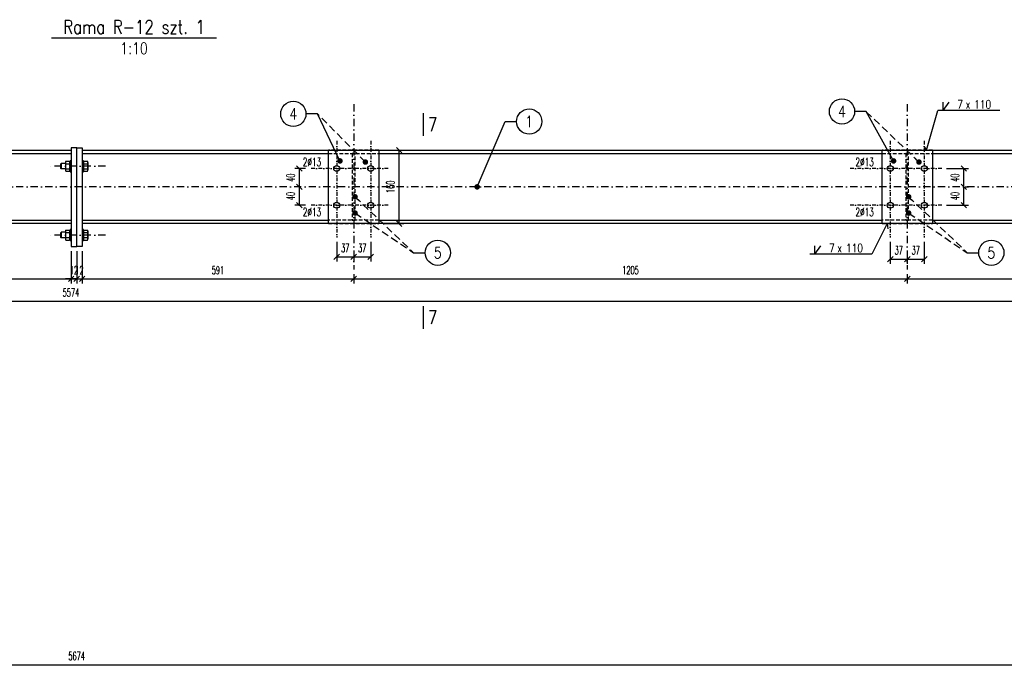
# Model space of a CAD drawing. Header units: millimetres. Extents: x -228255 to 14536, y -140109 to 119945.
# Tile 9 of 123: x -199358 to -197214, y 55171 to 56587. Entities that reach past the tile are written whole.
import ezdxf
from ezdxf.enums import TextEntityAlignment as Align

# ---------------------------------------------------------------- set-up
doc = ezdxf.new("R2010")
doc.units = ezdxf.units.MM
doc.header["$LTSCALE"] = 2.5
for name, pattern in [('DASHDOT', [25.4, 12.7, -6.35, 0, -6.35]), ('DASHDOT2', [12.7, 6.35, -3.175, 0, -3.175]), ('DASHED', [19.05, 12.7, -6.35]), ('DASHED2', [9.525, 6.35, -3.175])]:
    doc.linetypes.add(name, pattern=pattern)
for name, color, linetype in [('Gruba', 6, 'Continuous'), ('Laczniki', 30, 'Continuous'), ('Opisy_stal', 7, 'Continuous'), ('Osie', 134, 'DASHDOT'), ('Osie_laczniki', 157, 'DASHDOT2'), ('stal', 4, 'Continuous'), ('Stal_nw', 181, 'DASHED2'), ('Tekst', 31, 'Continuous'), ('Wymiary', 86, 'Continuous')]:
    doc.layers.add(name, color=color, linetype=linetype)
doc.styles.get("Standard").update_dxf_attribs({"font": 'romans.shx', "width": 0.65})
doc.styles.add('style1', font='romand.shx', dxfattribs={"width": 0.8})
doc.styles.add('style3', font='romans.shx', dxfattribs={"width": 0.5})
doc.dimstyles.new('Skala_10', dxfattribs={"dimtxt": 18, "dimasz": 12, "dimexe": 10, "dimexo": 10, "dimgap": 10, "dimtad": 1, "dimdec": 0, "dimdsep": 46, "dimtxsty": 'style3', "dimblk": 'OBLIQUE', "dimcen": 0, "dimdle": 1, "dimclrd": 256, "dimclre": 256, "dimclrt": 31, "dimadec": 1, "dimazin": 0, "dimtfac": 1, "dimtdec": 0, "dimtix": 1, "dimtmove": 2, "dimatfit": 0, "dimldrblk": 'DOT', "dimfxl": 1, "dimtolj": 1, "dimtzin": 0, "dimlwd": -1, "dimlwe": -1, "dimarcsym": 0})
doc.dimstyles.new('Skala_10$7', dxfattribs={"dimscale": 0, "dimtxt": 18, "dimasz": 12, "dimexe": 10, "dimexo": 15, "dimgap": 5, "dimtad": 1, "dimdec": 0, "dimrnd": 0.5, "dimzin": 9, "dimdsep": 46, "dimtxsty": 'Standard', "dimblk1": 'OBLIQUE', "dimblk2": 'OBLIQUE', "dimsah": 1, "dimcen": 10, "dimdle": 10, "dimclrt": 31, "dimadec": 0, "dimazin": 0, "dimtfac": 1, "dimtdec": 0, "dimtmove": 2, "dimatfit": 3, "dimldrblk": 'DOT', "dimfxl": 1, "dimtolj": 1, "dimtzin": 9, "dimarcsym": 0})

# ---------------------------------------------------------------- blocks, each defined once
blk = doc.blocks.new('_Oblique')
at = {"color": 0, "linetype": 'ByBlock', "lineweight": -2}
blk.add_line((-0.5, -0.5), (0.5, 0.5), dxfattribs=at)
blk = doc.blocks.new('*D669')
at = {"layer": 'Defpoints', "color": 0, "ltscale": 0.5, "transparency": 16777216}
for p in [(-202070.6, 55267.6), (-196396.6, 55267.6), (-196396.6, 55181.4)]:
    blk.add_point(p, dxfattribs=at)
at = {"layer": 'Wymiary', "ltscale": 0.5, "transparency": 16777216}
for p, q in [((-202070.6, 55257.6), (-202070.6, 55171.4)), ((-196396.6, 55257.6), (-196396.6, 55171.4)), ((-202071.6, 55181.4), (-196395.6, 55181.4))]:
    blk.add_line(p, q, dxfattribs=at)
at = {"layer": 'Wymiary', "ltscale": 0.5, "transparency": 16777216, "xscale": 12, "yscale": 12, "zscale": 12, "rotation": 180}
blk.add_blockref('_Oblique', (-202070.6, 55181.4), dxfattribs=at)
at = {"layer": 'Wymiary', "ltscale": 0.5, "transparency": 16777216, "xscale": 12, "yscale": 12, "zscale": 12}
blk.add_blockref('_Oblique', (-196396.6, 55181.4), dxfattribs=at)
at = {"layer": 'Wymiary', "color": 31, "ltscale": 0.5, "transparency": 16777216, "insert": (-199233.6, 55200.4), "char_height": 18, "attachment_point": 5, "style": 'style3'}
blk.add_mtext('\\A1;5674', dxfattribs=at)
blk = doc.blocks.new('_Dot')
at = {"color": 0, "linetype": 'ByBlock', "lineweight": -2}
blk.add_line((-0.5, 0), (-1, 0), dxfattribs=at)
at = {"color": 0, "linetype": 'ByBlock', "const_width": 0.5}
blk.add_lwpolyline([(-0.25, 0, 1), (0.25, 0, 1)], format="xyb", close=True, dxfattribs=at)
blk = doc.blocks.new('*D673')
at = {"layer": 'Defpoints', "color": 0, "ltscale": 0.5, "transparency": 16777216}
for p in [(-199245.6, 56092.6), (-202070.6, 56053.3), (-199245.6, 56022.1)]:
    blk.add_point(p, dxfattribs=at)
at = {"layer": 'Wymiary', "ltscale": 0.5, "transparency": 16777216}
for p, q in [((-199245.6, 56082.6), (-199245.6, 56012.1)), ((-202070.6, 56043.3), (-202070.6, 56012.1)), ((-202071.6, 56022.1), (-199244.6, 56022.1))]:
    blk.add_line(p, q, dxfattribs=at)
at = {"layer": 'Wymiary', "ltscale": 0.5, "transparency": 16777216, "xscale": 12, "yscale": 12, "zscale": 12, "rotation": 180}
blk.add_blockref('_Oblique', (-202070.6, 56022.1), dxfattribs=at)
at = {"layer": 'Wymiary', "ltscale": 0.5, "transparency": 16777216, "xscale": 12, "yscale": 12, "zscale": 12}
blk.add_blockref('_Oblique', (-199245.6, 56022.1), dxfattribs=at)
at = {"layer": 'Wymiary', "color": 31, "ltscale": 0.5, "transparency": 16777216, "insert": (-200658.1, 56041.1), "char_height": 18, "attachment_point": 5, "style": 'style3'}
blk.add_mtext('\\A1;2825', dxfattribs=at)
blk = doc.blocks.new('*D674')
at = {"layer": 'Defpoints', "color": 0, "ltscale": 0.5, "transparency": 16777216}
for p in [(-198630.6, 56042.6), (-197425.6, 56042.6), (-197425.6, 56022.1)]:
    blk.add_point(p, dxfattribs=at)
at = {"layer": 'Wymiary', "ltscale": 0.5, "transparency": 16777216}
for p, q in [((-198630.6, 56032.6), (-198630.6, 56012.1)), ((-197425.6, 56032.6), (-197425.6, 56012.1)), ((-198631.6, 56022.1), (-197424.6, 56022.1))]:
    blk.add_line(p, q, dxfattribs=at)
at = {"layer": 'Wymiary', "ltscale": 0.5, "transparency": 16777216, "xscale": 12, "yscale": 12, "zscale": 12, "rotation": 180}
blk.add_blockref('_Oblique', (-198630.6, 56022.1), dxfattribs=at)
at = {"layer": 'Wymiary', "ltscale": 0.5, "transparency": 16777216, "xscale": 12, "yscale": 12, "zscale": 12}
blk.add_blockref('_Oblique', (-197425.6, 56022.1), dxfattribs=at)
at = {"layer": 'Wymiary', "color": 31, "ltscale": 0.5, "transparency": 16777216, "insert": (-198028.1, 56041.1), "char_height": 18, "attachment_point": 5, "style": 'style3'}
blk.add_mtext('\\A1;1205', dxfattribs=at)
blk = doc.blocks.new('*D675')
at = {"layer": 'Defpoints', "color": 0, "ltscale": 0.5, "transparency": 16777216}
for p in [(-197425.6, 56042.6), (-196396.6, 56042.6), (-196396.6, 56022.1)]:
    blk.add_point(p, dxfattribs=at)
at = {"layer": 'Wymiary', "ltscale": 0.5, "transparency": 16777216}
for p, q in [((-197425.6, 56032.6), (-197425.6, 56012.1)), ((-196396.6, 56032.6), (-196396.6, 56012.1)), ((-197426.6, 56022.1), (-196395.6, 56022.1))]:
    blk.add_line(p, q, dxfattribs=at)
at = {"layer": 'Wymiary', "ltscale": 0.5, "transparency": 16777216, "xscale": 12, "yscale": 12, "zscale": 12, "rotation": 180}
blk.add_blockref('_Oblique', (-197425.6, 56022.1), dxfattribs=at)
at = {"layer": 'Wymiary', "ltscale": 0.5, "transparency": 16777216, "xscale": 12, "yscale": 12, "zscale": 12}
blk.add_blockref('_Oblique', (-196396.6, 56022.1), dxfattribs=at)
at = {"layer": 'Wymiary', "color": 31, "ltscale": 0.5, "transparency": 16777216, "insert": (-196911.1, 56041.1), "char_height": 18, "attachment_point": 5, "style": 'style3'}
blk.add_mtext('\\A1;1029', dxfattribs=at)
blk = doc.blocks.new('*D677')
at = {"layer": 'Defpoints', "color": 0, "ltscale": 0.5, "transparency": 16777216}
for p in [(-202020.6, 55988.9), (-196446.6, 55973.5), (-196446.6, 55973.5)]:
    blk.add_point(p, dxfattribs=at)
at = {"layer": 'Wymiary', "ltscale": 0.5, "transparency": 16777216}
for p, q in [((-202021.6, 55973.5), (-196445.6, 55973.5)), ((-202020.6, 55978.9), (-202020.6, 55963.5))]:
    blk.add_line(p, q, dxfattribs=at)
at = {"layer": 'Wymiary', "ltscale": 0.5, "transparency": 16777216, "xscale": 12, "yscale": 12, "zscale": 12, "rotation": 180}
blk.add_blockref('_Oblique', (-202020.6, 55973.5), dxfattribs=at)
at = {"layer": 'Wymiary', "ltscale": 0.5, "transparency": 16777216, "xscale": 12, "yscale": 12, "zscale": 12}
blk.add_blockref('_Oblique', (-196446.6, 55973.5), dxfattribs=at)
at = {"layer": 'Wymiary', "color": 31, "ltscale": 0.5, "transparency": 16777216, "insert": (-199246.1, 55992.5), "char_height": 18, "attachment_point": 5, "style": 'style3'}
blk.add_mtext('\\A1;5574', dxfattribs=at)
blk = doc.blocks.new('*D679')
at = {"layer": 'Defpoints', "color": 0, "ltscale": 0.5, "transparency": 16777216}
for p in [(-198667.6, 56112.6), (-198630.6, 56084.2), (-198630.6, 56070.2)]:
    blk.add_point(p, dxfattribs=at)
at = {"layer": 'Wymiary', "ltscale": 0.5, "transparency": 16777216}
for p, q in [((-198667.6, 56102.6), (-198667.6, 56060.2)), ((-198668.6, 56070.2), (-198629.6, 56070.2)), ((-198630.6, 56074.2), (-198630.6, 56060.2))]:
    blk.add_line(p, q, dxfattribs=at)
at = {"layer": 'Wymiary', "ltscale": 0.5, "transparency": 16777216, "xscale": 12, "yscale": 12, "zscale": 12, "rotation": 180}
blk.add_blockref('_Oblique', (-198667.6, 56070.2), dxfattribs=at)
at = {"layer": 'Wymiary', "ltscale": 0.5, "transparency": 16777216, "xscale": 12, "yscale": 12, "zscale": 12}
blk.add_blockref('_Oblique', (-198630.6, 56070.2), dxfattribs=at)
at = {"layer": 'Wymiary', "color": 31, "ltscale": 0.5, "transparency": 16777216, "insert": (-198649.1, 56089.2), "char_height": 18, "attachment_point": 5, "style": 'style3'}
blk.add_mtext('\\A1;37', dxfattribs=at)
blk = doc.blocks.new('*D680')
at = {"layer": 'Defpoints', "color": 0, "ltscale": 0.5, "transparency": 16777216}
for p in [(-198593.6, 56112.6), (-198630.6, 56084.2), (-198593.6, 56070.2)]:
    blk.add_point(p, dxfattribs=at)
at = {"layer": 'Wymiary', "ltscale": 0.5, "transparency": 16777216}
for p, q in [((-198593.6, 56102.6), (-198593.6, 56060.2)), ((-198631.6, 56070.2), (-198592.6, 56070.2)), ((-198630.6, 56074.2), (-198630.6, 56060.2))]:
    blk.add_line(p, q, dxfattribs=at)
at = {"layer": 'Wymiary', "ltscale": 0.5, "transparency": 16777216, "xscale": 12, "yscale": 12, "zscale": 12, "rotation": 180}
blk.add_blockref('_Oblique', (-198630.6, 56070.2), dxfattribs=at)
at = {"layer": 'Wymiary', "ltscale": 0.5, "transparency": 16777216, "xscale": 12, "yscale": 12, "zscale": 12}
blk.add_blockref('_Oblique', (-198593.6, 56070.2), dxfattribs=at)
at = {"layer": 'Wymiary', "color": 31, "ltscale": 0.5, "transparency": 16777216, "insert": (-198612.1, 56089.2), "char_height": 18, "attachment_point": 5, "style": 'style3'}
blk.add_mtext('\\A1;37', dxfattribs=at)
blk = doc.blocks.new('*D681')
at = {"layer": 'Defpoints', "color": 0, "ltscale": 0.5, "transparency": 16777216}
for p in [(-197462.6, 56112.6), (-197425.6, 56081.4), (-197425.6, 56065.2)]:
    blk.add_point(p, dxfattribs=at)
at = {"layer": 'Wymiary', "ltscale": 0.5, "transparency": 16777216}
for p, q in [((-197462.6, 56102.6), (-197462.6, 56055.2)), ((-197425.6, 56071.4), (-197425.6, 56055.2)), ((-197463.6, 56065.2), (-197424.6, 56065.2))]:
    blk.add_line(p, q, dxfattribs=at)
at = {"layer": 'Wymiary', "ltscale": 0.5, "transparency": 16777216, "xscale": 12, "yscale": 12, "zscale": 12, "rotation": 180}
blk.add_blockref('_Oblique', (-197462.6, 56065.2), dxfattribs=at)
at = {"layer": 'Wymiary', "ltscale": 0.5, "transparency": 16777216, "xscale": 12, "yscale": 12, "zscale": 12}
blk.add_blockref('_Oblique', (-197425.6, 56065.2), dxfattribs=at)
at = {"layer": 'Wymiary', "color": 31, "ltscale": 0.5, "transparency": 16777216, "insert": (-197444.1, 56084.2), "char_height": 18, "attachment_point": 5, "style": 'style3'}
blk.add_mtext('\\A1;37', dxfattribs=at)
blk = doc.blocks.new('*D682')
at = {"layer": 'Defpoints', "color": 0, "ltscale": 0.5, "transparency": 16777216}
for p in [(-197388.6, 56112.6), (-197425.6, 56081.4), (-197388.6, 56065.2)]:
    blk.add_point(p, dxfattribs=at)
at = {"layer": 'Wymiary', "ltscale": 0.5, "transparency": 16777216}
for p, q in [((-197388.6, 56102.6), (-197388.6, 56055.2)), ((-197425.6, 56071.4), (-197425.6, 56055.2)), ((-197426.6, 56065.2), (-197387.6, 56065.2))]:
    blk.add_line(p, q, dxfattribs=at)
at = {"layer": 'Wymiary', "ltscale": 0.5, "transparency": 16777216, "xscale": 12, "yscale": 12, "zscale": 12, "rotation": 180}
blk.add_blockref('_Oblique', (-197425.6, 56065.2), dxfattribs=at)
at = {"layer": 'Wymiary', "ltscale": 0.5, "transparency": 16777216, "xscale": 12, "yscale": 12, "zscale": 12}
blk.add_blockref('_Oblique', (-197388.6, 56065.2), dxfattribs=at)
at = {"layer": 'Wymiary', "color": 31, "ltscale": 0.5, "transparency": 16777216, "insert": (-197407.1, 56084.2), "char_height": 18, "attachment_point": 5, "style": 'style3'}
blk.add_mtext('\\A1;37', dxfattribs=at)
blk = doc.blocks.new('*D683')
at = {"layer": 'Defpoints', "color": 0, "ltscale": 0.5, "transparency": 16777216}
for p in [(-198748.9, 56222.6), (-198748.9, 56222.6), (-198725.6, 56182.6)]:
    blk.add_point(p, dxfattribs=at)
at = {"layer": 'Wymiary', "ltscale": 0.5, "transparency": 16777216}
for p, q in [((-198748.9, 56181.6), (-198748.9, 56223.6)), ((-198735.6, 56182.6), (-198758.9, 56182.6))]:
    blk.add_line(p, q, dxfattribs=at)
at = {"layer": 'Wymiary', "ltscale": 0.5, "transparency": 16777216, "xscale": 12, "yscale": 12, "zscale": 12}
for p, rotation in [((-198748.9, 56222.6), 90), ((-198748.9, 56182.6), 270)]:
    blk.add_blockref('_Oblique', p, dxfattribs=dict(at, rotation=rotation))
at = {"layer": 'Wymiary', "color": 31, "ltscale": 0.5, "transparency": 16777216, "insert": (-198767.9, 56202.6), "char_height": 18, "attachment_point": 5, "rotation": 90, "style": 'style3'}
blk.add_mtext('\\A1;40', dxfattribs=at)
blk = doc.blocks.new('*D684')
at = {"layer": 'Defpoints', "color": 0, "ltscale": 0.5, "transparency": 16777216}
for p in [(-198748.9, 56262.6), (-198725.6, 56262.6), (-198748.9, 56222.6)]:
    blk.add_point(p, dxfattribs=at)
at = {"layer": 'Wymiary', "ltscale": 0.5, "transparency": 16777216}
for p, q in [((-198735.6, 56262.6), (-198758.9, 56262.6)), ((-198748.9, 56221.6), (-198748.9, 56263.6))]:
    blk.add_line(p, q, dxfattribs=at)
at = {"layer": 'Wymiary', "ltscale": 0.5, "transparency": 16777216, "xscale": 12, "yscale": 12, "zscale": 12}
for p, rotation in [((-198748.9, 56262.6), 90), ((-198748.9, 56222.6), 270)]:
    blk.add_blockref('_Oblique', p, dxfattribs=dict(at, rotation=rotation))
at = {"layer": 'Wymiary', "color": 31, "ltscale": 0.5, "transparency": 16777216, "insert": (-198767.9, 56242.6), "char_height": 18, "attachment_point": 5, "rotation": 90, "style": 'style3'}
blk.add_mtext('\\A1;40', dxfattribs=at)
blk = doc.blocks.new('*D685')
at = {"layer": 'Defpoints', "color": 0, "ltscale": 0.5, "transparency": 16777216}
for p in [(-197309.3, 56222.6), (-197302.6, 56222.6), (-197350.6, 56182.6)]:
    blk.add_point(p, dxfattribs=at)
at = {"layer": 'Wymiary', "ltscale": 0.5, "transparency": 16777216}
for p, q in [((-197302.6, 56181.6), (-197302.6, 56223.6)), ((-197299.3, 56222.6), (-197292.6, 56222.6)), ((-197340.6, 56182.6), (-197292.6, 56182.6))]:
    blk.add_line(p, q, dxfattribs=at)
at = {"layer": 'Wymiary', "ltscale": 0.5, "transparency": 16777216, "xscale": 12, "yscale": 12, "zscale": 12}
for p, rotation in [((-197302.6, 56222.6), 90), ((-197302.6, 56182.6), 270)]:
    blk.add_blockref('_Oblique', p, dxfattribs=dict(at, rotation=rotation))
at = {"layer": 'Wymiary', "color": 31, "ltscale": 0.5, "transparency": 16777216, "insert": (-197321.6, 56202.6), "char_height": 18, "attachment_point": 5, "rotation": 90, "style": 'style3'}
blk.add_mtext('\\A1;40', dxfattribs=at)
blk = doc.blocks.new('*D686')
at = {"layer": 'Defpoints', "color": 0, "ltscale": 0.5, "transparency": 16777216}
for p in [(-197350.6, 56262.6), (-197302.6, 56262.6), (-197309.3, 56222.6)]:
    blk.add_point(p, dxfattribs=at)
at = {"layer": 'Wymiary', "ltscale": 0.5, "transparency": 16777216}
for p, q in [((-197340.6, 56262.6), (-197292.6, 56262.6)), ((-197302.6, 56221.6), (-197302.6, 56263.6)), ((-197299.3, 56222.6), (-197292.6, 56222.6))]:
    blk.add_line(p, q, dxfattribs=at)
at = {"layer": 'Wymiary', "ltscale": 0.5, "transparency": 16777216, "xscale": 12, "yscale": 12, "zscale": 12}
for p, rotation in [((-197302.6, 56262.6), 90), ((-197302.6, 56222.6), 270)]:
    blk.add_blockref('_Oblique', p, dxfattribs=dict(at, rotation=rotation))
at = {"layer": 'Wymiary', "color": 31, "ltscale": 0.5, "transparency": 16777216, "insert": (-197321.6, 56242.6), "char_height": 18, "attachment_point": 5, "rotation": 90, "style": 'style3'}
blk.add_mtext('\\A1;40', dxfattribs=at)
blk = doc.blocks.new('*D687')
at = {"layer": 'Defpoints', "color": 0, "ltscale": 0.5, "transparency": 16777216}
for p in [(-198575.6, 56302.6), (-198531.6, 56302.6), (-198575.6, 56142.6)]:
    blk.add_point(p, dxfattribs=at)
at = {"layer": 'Wymiary', "ltscale": 0.5, "transparency": 16777216}
for p, q in [((-198531.6, 56141.6), (-198531.6, 56303.6)), ((-198565.6, 56302.6), (-198521.6, 56302.6)), ((-198565.6, 56142.6), (-198521.6, 56142.6))]:
    blk.add_line(p, q, dxfattribs=at)
at = {"layer": 'Wymiary', "ltscale": 0.5, "transparency": 16777216, "xscale": 12, "yscale": 12, "zscale": 12}
for p, rotation in [((-198531.6, 56302.6), 90), ((-198531.6, 56142.6), 270)]:
    blk.add_blockref('_Oblique', p, dxfattribs=dict(at, rotation=rotation))
at = {"layer": 'Wymiary', "color": 31, "ltscale": 0.5, "transparency": 16777216, "insert": (-198550.6, 56222.6), "char_height": 18, "attachment_point": 5, "rotation": 90, "style": 'style3'}
blk.add_mtext('\\A1;160', dxfattribs=at)
blk = doc.blocks.new('Elem_prawy')
at = {"color": 7}
blk.add_line((0, 0), (25, 0), dxfattribs=at)
blk.add_circle((52.5, 0), 27.5, dxfattribs=at)
at = {"color": 31, "width": 0.8}
blk.add_attdef('22', text='', height=25, dxfattribs=at).set_placement((52.5, 0), align=Align.MIDDLE)
blk = doc.blocks.new('pol_V_lewa')
at = {"color": 7}
for p, q in [((0, 0), (-135, 0)), ((-124, 0), (-110.5, 18)), ((-124, 0), (-124, 18))]:
    blk.add_line(p, q, dxfattribs=at)
at = {"color": 31, "width": 0.8}
blk.add_text('x', height=18, dxfattribs=at).set_placement((-74.9, 4.5))
blk.add_attdef('22', text='', height=18, dxfattribs=at).set_placement((-80.5, 4.5), align=Align.RIGHT)
blk.add_attdef('9999', (-56.2, 4.5), '', height=18, dxfattribs=at)
blk = doc.blocks.new('pol_V_prawa')
at = {"color": 7}
for p, q in [((135, 0), (0, 0)), ((11, 0), (24.5, 18)), ((11, 0), (11, 18))]:
    blk.add_line(p, q, dxfattribs=at)
at = {"color": 31, "width": 0.8}
blk.add_text('x', height=18, dxfattribs=at).set_placement((60.1, 4.5))
blk.add_attdef('22', text='', height=18, dxfattribs=at).set_placement((54.5, 4.5), align=Align.RIGHT)
blk.add_attdef('9999', (78.8, 4.5), '', height=18, dxfattribs=at)
blk = doc.blocks.new('Elem_lewy')
at = {"color": 7}
blk.add_line((0, 0), (-25, 0), dxfattribs=at)
blk.add_circle((-52.5, 0), 27.5, dxfattribs=at)
at = {"color": 31, "width": 0.8}
blk.add_attdef('22', text='', height=25, dxfattribs=at).set_placement((-52.5, 0), align=Align.MIDDLE)
blk = doc.blocks.new('nakretkaM12')
at = {"ltscale": 0.2}
for p, q in [((-10, 8.2), (-10, 5.5)), ((-10, 5.5), (-10, -5.5)), ((-9, 11), (-1, 11)), ((-9, 5.5), (-1, 5.5)), ((0, 8.2), (0, 5.5)), ((0, 5.5), (0, -5.5)), ((-10, -5.5), (-10, -8.2)), ((-9, -5.5), (-1, -5.5)), ((-9, -11), (-1, -11)), ((0, -5.5), (0, -8.2))]:
    blk.add_line(p, q, dxfattribs=at)
for centre, radius, start, end in [((-5.7, 8.2), 4.26, 139.932, 220.068), ((5.5, 0), 15.5, 159.3345, 200.6655), ((-4.3, 8.2), 4.26, 319.932, 40.068), ((-15.5, 0), 15.5, 339.3345, 20.6655), ((-5.7, -8.2), 4.26, 139.932, 220.068), ((-4.3, -8.2), 4.26, 319.932, 40.068)]:
    blk.add_arc(centre, radius, start, end, dxfattribs=at)
blk = doc.blocks.new('*D883')
at = {"layer": 'Defpoints', "color": 0, "ltscale": 0.5, "transparency": 16777216}
for p in [(-199245.6, 56092.6), (-199233.6, 56092.6), (-199233.6, 56022.1)]:
    blk.add_point(p, dxfattribs=at)
at = {"layer": 'Wymiary', "ltscale": 0.5, "transparency": 16777216}
for p, q in [((-199245.6, 56082.6), (-199245.6, 56012.1)), ((-199233.6, 56082.6), (-199233.6, 56012.1)), ((-199245.6, 56022.1), (-199257.6, 56022.1)), ((-199245.6, 56022.1), (-199233.6, 56022.1)), ((-199233.6, 56022.1), (-199221.6, 56022.1))]:
    blk.add_line(p, q, dxfattribs=at)
at = {"layer": 'Wymiary', "ltscale": 0.5, "transparency": 16777216, "xscale": 12, "yscale": 12, "zscale": 12}
blk.add_blockref('_Oblique', (-199245.6, 56022.1), dxfattribs=at)
at = {"layer": 'Wymiary', "ltscale": 0.5, "transparency": 16777216, "xscale": 12, "yscale": 12, "zscale": 12, "rotation": 180}
blk.add_blockref('_Oblique', (-199233.6, 56022.1), dxfattribs=at)
at = {"layer": 'Wymiary', "color": 31, "ltscale": 0.5, "transparency": 16777216, "insert": (-199239.6, 56041.1), "char_height": 18, "attachment_point": 5, "style": 'style3'}
blk.add_mtext('\\A1;12', dxfattribs=at)
blk = doc.blocks.new('*D884')
at = {"layer": 'Defpoints', "color": 0, "ltscale": 0.5, "transparency": 16777216}
for p in [(-199233.6, 56092.6), (-199221.6, 56092.6), (-199221.6, 56022.1)]:
    blk.add_point(p, dxfattribs=at)
at = {"layer": 'Wymiary', "ltscale": 0.5, "transparency": 16777216}
for p, q in [((-199233.6, 56082.6), (-199233.6, 56012.1)), ((-199221.6, 56082.6), (-199221.6, 56012.1)), ((-199233.6, 56022.1), (-199245.6, 56022.1)), ((-199233.6, 56022.1), (-199221.6, 56022.1)), ((-199221.6, 56022.1), (-199209.6, 56022.1))]:
    blk.add_line(p, q, dxfattribs=at)
at = {"layer": 'Wymiary', "ltscale": 0.5, "transparency": 16777216, "xscale": 12, "yscale": 12, "zscale": 12}
blk.add_blockref('_Oblique', (-199233.6, 56022.1), dxfattribs=at)
at = {"layer": 'Wymiary', "ltscale": 0.5, "transparency": 16777216, "xscale": 12, "yscale": 12, "zscale": 12, "rotation": 180}
blk.add_blockref('_Oblique', (-199221.6, 56022.1), dxfattribs=at)
at = {"layer": 'Wymiary', "color": 31, "ltscale": 0.5, "transparency": 16777216, "insert": (-199227.6, 56041.1), "char_height": 18, "attachment_point": 5, "style": 'style3'}
blk.add_mtext('\\A1;12', dxfattribs=at)
blk = doc.blocks.new('*D885')
at = {"layer": 'Defpoints', "color": 0, "ltscale": 0.5, "transparency": 16777216}
for p in [(-199221.6, 56092.6), (-198630.6, 56042.6), (-198630.6, 56022.1)]:
    blk.add_point(p, dxfattribs=at)
at = {"layer": 'Wymiary', "ltscale": 0.5, "transparency": 16777216}
for p, q in [((-199221.6, 56082.6), (-199221.6, 56012.1)), ((-198630.6, 56032.6), (-198630.6, 56012.1)), ((-199222.6, 56022.1), (-198629.6, 56022.1))]:
    blk.add_line(p, q, dxfattribs=at)
at = {"layer": 'Wymiary', "ltscale": 0.5, "transparency": 16777216, "xscale": 12, "yscale": 12, "zscale": 12, "rotation": 180}
blk.add_blockref('_Oblique', (-199221.6, 56022.1), dxfattribs=at)
at = {"layer": 'Wymiary', "ltscale": 0.5, "transparency": 16777216, "xscale": 12, "yscale": 12, "zscale": 12}
blk.add_blockref('_Oblique', (-198630.6, 56022.1), dxfattribs=at)
at = {"layer": 'Wymiary', "color": 31, "ltscale": 0.5, "transparency": 16777216, "insert": (-198926.1, 56041.1), "char_height": 18, "attachment_point": 5, "style": 'style3'}
blk.add_mtext('\\A1;591', dxfattribs=at)

msp = doc.modelspace()

# ---------------------------------------------------------------- linework, layer by layer
at = {"layer": 'Gruba', "const_width": 3}
for points in [[(-199288.75, 56546.99), (-198928.75, 56546.99)], [(-198479.06, 56383.5), (-198479.06, 56333.5)], [(-198479.06, 55963.12), (-198479.06, 55913.12)]]:
    msp.add_lwpolyline(points, dxfattribs=at)
at = {"layer": 'Laczniki', "ltscale": 0.5}
for p, q in [((-199268.11, 56272.57), (-199267.11, 56273.57)), ((-199268.11, 56262.57), (-199268.11, 56272.57)), ((-199268.11, 56262.57), (-199267.11, 56261.57)), ((-199258.11, 56273.57), (-199267.11, 56273.57)), ((-199267.11, 56273.57), (-199267.11, 56261.57)), ((-199258.11, 56261.57), (-199267.11, 56261.57)), ((-199268.11, 56122.57), (-199267.11, 56123.57)), ((-199268.11, 56112.57), (-199268.11, 56122.57)), ((-199268.11, 56112.57), (-199267.11, 56111.57)), ((-199258.11, 56123.57), (-199267.11, 56123.57)), ((-199267.11, 56123.57), (-199267.11, 56111.57)), ((-199258.11, 56111.57), (-199267.11, 56111.57))]:
    msp.add_line(p, q, dxfattribs=at)
for points in [[(-199248.11, 56255.57), (-199245.61, 56255.57), (-199245.61, 56279.57), (-199248.11, 56279.57)], [(-199221.61, 56255.57), (-199219.11, 56255.57), (-199219.11, 56279.57), (-199221.61, 56279.57)], [(-199248.11, 56105.57), (-199245.61, 56105.57), (-199245.61, 56129.57), (-199248.11, 56129.57)], [(-199221.61, 56105.57), (-199219.11, 56105.57), (-199219.11, 56129.57), (-199221.61, 56129.57)]]:
    msp.add_lwpolyline(points, close=True, dxfattribs=at)
at = {"layer": 'Opisy_stal', "ltscale": 0.5}
for p, q in [((-197383.73, 56302.57), (-197358.83, 56388.92)), ((-197388.4, 56308.95), (-197383.73, 56302.57)), ((-197469.2, 56142.57), (-197503.05, 56075.88)), ((-197469.2, 56142.57), (-197467.64, 56131.12))]:
    msp.add_line(p, q, dxfattribs=at)
at = {"layer": 'Osie', "ltscale": 0.5}
for p, q in [((-198630.61, 56402.57), (-198630.61, 56042.57)), ((-197425.61, 56402.57), (-197425.61, 56042.57)), ((-199170.61, 56267.57), (-199295.61, 56267.57)), ((-196196.61, 56222.57), (-202270.61, 56222.57)), ((-199170.61, 56117.57), (-199295.61, 56117.57))]:
    msp.add_line(p, q, dxfattribs=at)
at = {"layer": 'Osie_laczniki', "ltscale": 0.5}
for p, q in [((-198667.61, 56322.57), (-198667.61, 56112.57)), ((-198593.61, 56322.57), (-198593.61, 56112.57)), ((-197462.61, 56322.57), (-197462.61, 56112.57)), ((-197388.61, 56322.57), (-197388.61, 56112.57)), ((-198555.61, 56262.57), (-198725.61, 56262.57)), ((-197350.61, 56262.57), (-197550.61, 56262.57)), ((-198555.61, 56182.57), (-198725.61, 56182.57)), ((-197350.61, 56182.57), (-197550.61, 56182.57))]:
    msp.add_line(p, q, dxfattribs=at)
at = {"layer": 'stal', "ltscale": 0.5}
for p, q in [((-202020.61, 56295.17), (-199245.61, 56295.17)), ((-199221.61, 56295.17), (-198685.61, 56295.17)), ((-198575.61, 56295.17), (-197480.61, 56295.17)), ((-197370.61, 56295.17), (-196446.61, 56295.17)), ((-202020.61, 56149.97), (-199245.61, 56149.97)), ((-199221.61, 56149.97), (-198685.61, 56149.97)), ((-198575.61, 56149.97), (-197480.61, 56149.97)), ((-197370.61, 56149.97), (-196446.61, 56149.97))]:
    msp.add_line(p, q, dxfattribs=at)
for points in [[(-199245.61, 56092.57), (-199233.61, 56092.57), (-199233.61, 56307.57), (-199245.61, 56307.57)], [(-199221.61, 56092.57), (-199233.61, 56092.57), (-199233.61, 56307.57), (-199221.61, 56307.57)]]:
    msp.add_lwpolyline(points, close=True, dxfattribs=at)
for points in [[(-199245.61, 56142.57), (-202020.61, 56142.57), (-202020.61, 56302.57), (-199245.61, 56302.57)], [(-199221.61, 56302.57), (-198685.61, 56302.57)], [(-198575.61, 56302.57), (-197480.61, 56302.57)], [(-197370.61, 56302.57), (-196446.61, 56302.57), (-196446.61, 56142.57), (-197370.61, 56142.57)], [(-198685.61, 56142.57), (-199221.61, 56142.57)], [(-197480.61, 56142.57), (-198575.61, 56142.57)]]:
    msp.add_lwpolyline(points, dxfattribs=at)
at = {"layer": 'stal'}
for points in [[(-198685.61, 56302.57), (-198575.61, 56302.57), (-198575.61, 56142.57), (-198685.61, 56142.57)], [(-197480.61, 56302.57), (-197370.61, 56302.57), (-197370.61, 56142.57), (-197480.61, 56142.57)]]:
    msp.add_lwpolyline(points, close=True, dxfattribs=at)
for centre in [(-198667.61, 56262.57), (-198593.61, 56262.57), (-197462.61, 56262.57), (-197388.61, 56262.57), (-198667.61, 56182.57), (-198593.61, 56182.57), (-197462.61, 56182.57), (-197388.61, 56182.57)]:
    msp.add_circle(centre, 6.5, dxfattribs=at)
at = {"layer": 'Stal_nw', "ltscale": 0.5}
for p, q in [((-198575.61, 56302.57), (-198685.61, 56302.57)), ((-198685.61, 56295.17), (-198575.61, 56295.17)), ((-197370.61, 56302.57), (-197480.61, 56302.57)), ((-197480.61, 56295.17), (-197370.61, 56295.17)), ((-198575.61, 56149.97), (-198685.61, 56149.97)), ((-198685.61, 56142.57), (-198575.61, 56142.57)), ((-197370.61, 56149.97), (-197480.61, 56149.97)), ((-197480.61, 56142.57), (-197370.61, 56142.57))]:
    msp.add_line(p, q, dxfattribs=at)
for points in [[(-198633.61, 56149.97), (-198627.61, 56149.97), (-198627.61, 56295.17), (-198633.61, 56295.17)], [(-197428.61, 56149.97), (-197422.61, 56149.97), (-197422.61, 56295.17), (-197428.61, 56295.17)]]:
    msp.add_lwpolyline(points, close=True, dxfattribs=at)

# ---------------------------------------------------------------- block references
at = {"layer": 'Laczniki', "ltscale": 0.5}
for p in [(-199248.11, 56267.57), (-199209.11, 56267.57), (-199248.11, 56117.57), (-199209.11, 56117.57)]:
    msp.add_blockref('nakretkaM12', p, dxfattribs=at)
at = {"layer": 'Opisy_stal', "ltscale": 0.5}
for name, p, values in [('Elem_lewy', (-197515.27, 56386.91), {'22': '4'}), ('pol_V_prawa', (-197358.83, 56388.92), {'9999': '110', '22': '7'}), ('Elem_lewy', (-198709.5, 56381.63), {'22': '4'}), ('Elem_prawy', (-198301.06, 56364.89), {'22': '1'}), ('Elem_prawy', (-198500.19, 56079.1), {'22': '5'}), ('pol_V_lewa', (-197503.05, 56075.88), {'22': '7', '9999': '110'}), ('Elem_prawy', (-197295.19, 56079.1), {'22': '5'})]:
    msp.add_blockref(name, p, dxfattribs=at).add_auto_attribs(values)

# ---------------------------------------------------------------- texts
at = {"layer": 'Gruba', "style": 'style1', "width": 0.8}
msp.add_text('Rama R-12 szt. 1', height=30, dxfattribs=at).set_placement((-199108.75, 56546.99), align=Align.BOTTOM_CENTER)
msp.add_text('1:10', height=25, dxfattribs=at).set_placement((-199108.75, 56536.99), align=Align.TOP_CENTER)
for p in [(-198469.06, 56358.5), (-198469.06, 55938.12)]:
    msp.add_text('7', height=30, dxfattribs=at).set_placement(p, align=Align.MIDDLE_LEFT)
at = {"layer": 'Tekst', "ltscale": 0.5, "width": 0.65}
for p in [(-198741.46, 56267.77), (-197538.41, 56267.77), (-198741.46, 56158.72), (-197538.41, 56158.72)]:
    msp.add_text('2%%C13', height=18, dxfattribs=at).set_placement(p)

# ---------------------------------------------------------------- dimensions: what is measured, and where the dimension line sits
at = {"layer": 'Wymiary', "ltscale": 0.5}
for base, p1, p2, picture, middle in [((-198531.62, 56302.57), (-198575.61, 56142.57), (-198575.61, 56302.57), '*D687', (-198550.62, 56222.57)), ((-198748.87, 56262.57), (-198748.87, 56222.57), (-198725.61, 56262.57), '*D684', (-198767.87, 56242.57)), ((-197302.56, 56262.57), (-197309.27, 56222.57), (-197350.61, 56262.57), '*D686', (-197321.56, 56242.57)), ((-198748.87, 56222.57), (-198725.61, 56182.57), (-198748.87, 56222.57), '*D683', (-198767.87, 56202.57)), ((-197302.56, 56222.57), (-197350.61, 56182.57), (-197309.27, 56222.57), '*D685', (-197321.56, 56202.57))]:
    dim = msp.add_linear_dim(base=base, p1=p1, p2=p2, angle=90, dimstyle='Skala_10', dxfattribs=at)
    dim.commit()
    dim.dimension.update_dxf_attribs({"geometry": picture, "text_midpoint": middle})
for base, p1, p2, picture, middle in [((-198630.61, 56070.22), (-198667.61, 56112.57), (-198630.61, 56084.18), '*D679', (-198649.11, 56089.22)), ((-198593.61, 56070.22), (-198630.61, 56084.18), (-198593.61, 56112.57), '*D680', (-198612.11, 56089.22)), ((-197425.61, 56065.21), (-197462.61, 56112.57), (-197425.61, 56081.41), '*D681', (-197444.11, 56084.21)), ((-197388.61, 56065.21), (-197425.61, 56081.41), (-197388.61, 56112.57), '*D682', (-197407.11, 56084.21)), ((-199245.61, 56022.12), (-202070.61, 56053.32), (-199245.61, 56092.57), '*D673', (-200658.11, 56041.12)), ((-199233.61, 56022.12), (-199245.61, 56092.57), (-199233.61, 56092.57), '*D883', (-199239.61, 56041.12)), ((-199221.61, 56022.12), (-199233.61, 56092.57), (-199221.61, 56092.57), '*D884', (-199227.61, 56041.12)), ((-198630.61, 56022.12), (-199221.61, 56092.57), (-198630.61, 56042.57), '*D885', (-198926.11, 56041.12)), ((-197425.61, 56022.12), (-198630.61, 56042.57), (-197425.61, 56042.57), '*D674', (-198028.11, 56041.12)), ((-196396.61, 56022.12), (-197425.61, 56042.57), (-196396.61, 56042.57), '*D675', (-196911.11, 56041.12)), ((-196396.61, 55181.44), (-202070.61, 55267.57), (-196396.61, 55267.57), '*D669', (-199233.61, 55200.44))]:
    dim = msp.add_linear_dim(base=base, p1=p1, p2=p2, dimstyle='Skala_10', dxfattribs=at)
    dim.commit()
    dim.dimension.update_dxf_attribs({"geometry": picture, "text_midpoint": middle})
dim = msp.add_linear_dim(base=(-196446.61, 55973.52), p1=(-202020.61, 55988.85), p2=(-196446.61, 55973.52), dimstyle='Skala_10', dxfattribs=at)
dim.commit()
dim.dimension.update_dxf_attribs({"geometry": '*D677', "text_midpoint": (-199246.11, 55992.52), "dimtype": 160})

# ---------------------------------------------------------------- leaders
at = {"layer": 'Opisy_stal', "ltscale": 0.5}
for points in [[(-198660.45, 56279.17), (-198709.5, 56381.63)], [(-197455.45, 56279.17), (-197515.27, 56386.91)], [(-198361.84, 56222.57), (-198301.06, 56364.89)]]:
    msp.add_leader(points, dimstyle='Skala_10$7', override={"dimscale": 1, "dimtad": 0}, dxfattribs=at)
at = {"layer": 'Opisy_stal', "linetype": 'DASHED', "ltscale": 0.5}
for points in [[(-198605.14, 56276.66), (-198709.5, 56381.63)], [(-197400.14, 56276.66), (-197515.27, 56386.91)], [(-198627.61, 56200.93), (-198500.19, 56079.1)], [(-197422.61, 56200.93), (-197295.19, 56079.1)], [(-198627.61, 56165.48), (-198500.19, 56079.1)], [(-197422.61, 56165.48), (-197295.19, 56079.1)]]:
    msp.add_leader(points, dimstyle='Skala_10$7', override={"dimscale": 1, "dimtad": 0}, dxfattribs=at)

doc.saveas('drawing.dxf')
